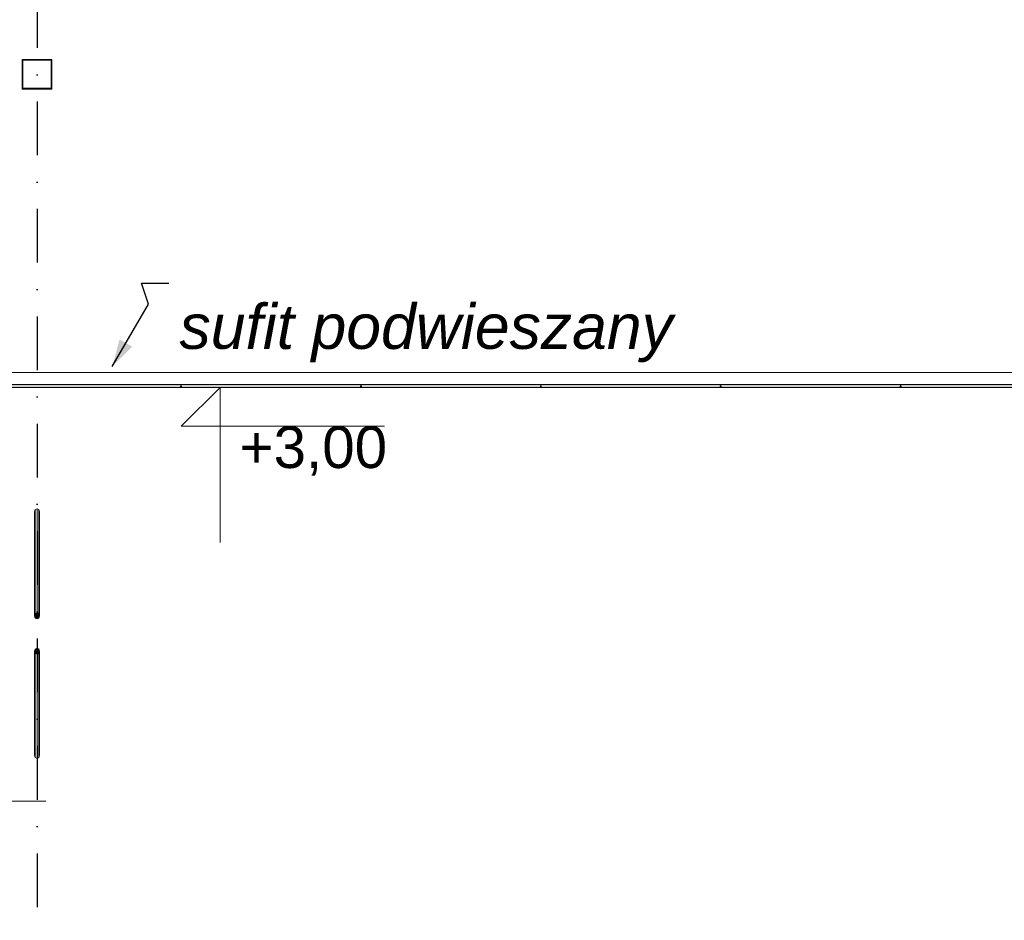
# Model space of a CAD drawing. Header units: millimetres. Extents: x -12989 to 402831, y -50461 to 30884.
# Tile 20 of 175: x 362289 to 365589, y -44747 to -41727. Entities that reach past the tile are written whole.
import ezdxf
from ezdxf.enums import TextEntityAlignment as Align

# ---------------------------------------------------------------- set-up
doc = ezdxf.new("R2010")
doc.units = ezdxf.units.MM
doc.header["$MEASUREMENT"] = 0
doc.linetypes.add('Kropki i Kreski', pattern=[360, 180, -90, 0, -90])
doc.linetypes.add('Wipeout_Contour', pattern=[1000, 0, -1000])
for name, color, linetype in [('04-ŚCIANY DZIAŁOWE', 7, 'Continuous'), ('A_OZN_ODNOSNIKI', 7, 'Continuous'), ('A_WN_SUFITY', 7, 'Continuous'), ('AS_Belki.Import IFC', 7, 'Continuous'), ('Nowe_04-ŚCIANY DZIAŁOWE', 7, 'Continuous'), ('Nowe_A_WYM', 7, 'Continuous'), ('Nowe_Warstwa IFC.Import IFC', 7, 'Continuous')]:
    doc.layers.add(name, color=color, linetype=linetype)
for name, color, linetype, lineweight in [('A_OZN_ODNOSNIKI_Nr_pióra__6', 7, 'Continuous', 13), ('A_OZN_ODNOSNIKI_Nr_pióra__85', 7, 'Continuous', 13), ('A_WN_SUFITY_Nr_pióra__2', 7, 'Continuous', 13), ('A_WN_SUFITY_Nr_pióra__49', 7, 'Continuous', 15), ('AS_Belki.Import IFC_Nr_pióra__1', 7, 'Continuous', 13), ('AS_Belki.Import IFC_Nr_pióra__90', 7, 'Continuous', 13), ('Nowe_A_OZN_ODNOSNIKI_Nr_pióra__6', 7, 'Continuous', 13), ('Nowe_A_OZN_ODNOSNIKI_Nr_pióra__85', 7, 'Continuous', 13), ('Nowe_A_WYM_Nr_pióra__1', 7, 'Continuous', 13), ('Nowe_A_WYM_Nr_pióra__45', 7, 'Continuous', 15), ('Nowe_A_WYM_Nr_pióra__85', 7, 'Continuous', 13), ('Nowe_Warstwa IFC.Import IFC_Nr_pióra__1', 7, 'Continuous', 13), ('Nowe_Warstwa IFC.Import IFC_Nr_pióra__25', 7, 'Continuous', 25)]:
    doc.layers.add(name, color=color, linetype=linetype, lineweight=lineweight)
doc.styles.add('STYL_AUTOMATYCZNY_1', font='arial.ttf')
doc.styles.add('STYL_AUTOMATYCZNY_4', font='arial.ttf')
doc.styles.add('STYL_AUTOMATYCZNY_6', font='arial.ttf')
doc.styles.add('STYL_AUTOMATYCZNY_8', font='arial.ttf')
doc.dimstyles.new('STYL_AUTOMATYCZNY__3', dxfattribs={"dimtxt": 0.18, "dimasz": 91.2, "dimexe": 0.18, "dimexo": 0.0625, "dimgap": 0, "dimtad": 0, "dimtih": 1, "dimtoh": 1, "dimdec": 4, "dimzin": 0, "dimdsep": 46, "dimcen": 0.09, "dimadec": 0, "dimazin": 0, "dimtfac": 1, "dimtdec": 4, "dimtmove": 0, "dimatfit": 3, "dimldrblk": 'ARROWHEAD_5', "dimfxl": 0, "dimtolj": 1, "dimtzin": 0, "dimarcsym": 0})

# ---------------------------------------------------------------- blocks, each defined once
blk = doc.blocks.new('ElemPrzekroju_18_1', base_point=(362576.7, -45960.6))
at = {"color": 254, "linetype": 'Wipeout_Contour', "lineweight": 0, "ltscale": 1459051.265601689}
blk.add_wipeout([(362300.1, -41957.6), (362394.1, -41957.6), (362394.1, -41863.6), (362300.1, -41863.6)], dxfattribs=at).dxf.layer = 'Nowe_04-ŚCIANY DZIAŁOWE'
at = {"color": 254, "linetype": 'Wipeout_Contour', "lineweight": 0, "ltscale": 7349630.424440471}
blk.add_wipeout([(363490.2, -42960.6), (363490.2, -45960.6), (366242.5, -45960.6), (366242.5, -42960.6), (365846.2, -42960.6), (365846.2, -42955.6), (365843.2, -42955.6), (365843.2, -42960.6), (365243.2, -42960.6), (365243.2, -42955.6), (365240.2, -42955.6), (365240.2, -42960.6), (364640.2, -42960.6), (364640.2, -42955.6), (364637.2, -42955.6), (364637.2, -42960.6), (364037.2, -42960.6), (364037.2, -42955.6), (364034.2, -42955.6), (364034.2, -42960.6)], dxfattribs=at).dxf.layer = 'Nowe_04-ŚCIANY DZIAŁOWE'
blk = doc.blocks.new('ElemPrzekroju_19_1', base_point=(362576.7, -45960.6))
at = {"color": 254, "linetype": 'Wipeout_Contour', "lineweight": 0, "ltscale": 1828937.360777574}
blk.add_wipeout([(363340.2, -42950.6), (363434.2, -42950.6), (363490.2, -42950.6), (363490.2, -39378.9), (363340.2, -39378.9)], dxfattribs=at).dxf.layer = '04-ŚCIANY DZIAŁOWE'
at = {"color": 254, "linetype": 'Wipeout_Contour', "lineweight": 0, "ltscale": 2928361.767676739}
blk.add_wipeout([(363340.2, -45960.6), (363490.2, -45960.6), (363490.2, -42960.6), (363434.2, -42960.6), (363434.2, -42955.6), (363431.2, -42955.6), (363431.2, -42960.6), (363340.2, -42960.6)], dxfattribs=at).dxf.layer = '04-ŚCIANY DZIAŁOWE'
blk = doc.blocks.new('ElemPrzekroju_27_1', base_point=(362576.7, -45960.6))
at = {"color": 254, "linetype": 'Wipeout_Contour', "lineweight": 0, "ltscale": 1467023.915540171}
blk.add_wipeout([(362226.7, -42910.6), (362226.7, -42950.6), (366242.5, -42950.6), (366242.5, -42910.6)], dxfattribs=at).dxf.layer = 'A_WN_SUFITY'
at = {"color": 254, "linetype": 'Wipeout_Contour', "lineweight": 0, "ltscale": 1461455.841607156}
blk.add_wipeout([(362831.2, -42955.6), (362828.2, -42955.6), (362828.2, -42960.6), (362831.2, -42960.6)], dxfattribs=at).dxf.layer = 'A_WN_SUFITY'
at = {"color": 254, "linetype": 'Wipeout_Contour', "lineweight": 0, "ltscale": 1463851.139111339}
blk.add_wipeout([(363431.2, -42955.6), (363431.2, -42960.6), (363434.2, -42960.6), (363434.2, -42955.6)], dxfattribs=at).dxf.layer = 'A_WN_SUFITY'
at = {"color": 254, "linetype": 'Wipeout_Contour', "lineweight": 0, "ltscale": 1466246.491376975}
blk.add_wipeout([(364037.2, -42955.6), (364034.2, -42955.6), (364034.2, -42960.6), (364037.2, -42960.6)], dxfattribs=at).dxf.layer = 'A_WN_SUFITY'
at = {"color": 254, "linetype": 'Wipeout_Contour', "lineweight": 0, "ltscale": 1468641.898136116}
blk.add_wipeout([(364640.2, -42955.6), (364637.2, -42955.6), (364637.2, -42960.6), (364640.2, -42960.6)], dxfattribs=at).dxf.layer = 'A_WN_SUFITY'
at = {"color": 254, "linetype": 'Wipeout_Contour', "lineweight": 0, "ltscale": 1471037.359241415}
blk.add_wipeout([(365240.2, -42955.6), (365240.2, -42960.6), (365243.2, -42960.6), (365243.2, -42955.6)], dxfattribs=at).dxf.layer = 'A_WN_SUFITY'
at = {"color": 254, "linetype": 'Wipeout_Contour', "lineweight": 0, "ltscale": 1467023.915547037}
blk.add_wipeout([(366242.5, -42910.6), (362226.7, -42910.6), (362226.7, -42950.6), (366242.5, -42950.6)], dxfattribs=at).dxf.layer = 'A_WN_SUFITY'
at = {"layer": 'A_WN_SUFITY_Nr_pióra__49', "color": 7, "linetype": 'Continuous', "lineweight": 15}
blk.add_line((366242.5, -42910.6), (362226.7, -42910.6), dxfattribs=at)
at = {"color": 254, "linetype": 'Wipeout_Contour', "lineweight": 0, "ltscale": 1461455.841607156}
blk.add_wipeout([(362831.2, -42955.6), (362828.2, -42955.6), (362828.2, -42960.6), (362831.2, -42960.6)], dxfattribs=at).dxf.layer = 'A_WN_SUFITY'
at = {"color": 254, "linetype": 'Wipeout_Contour', "lineweight": 0, "ltscale": 1463851.139111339}
blk.add_wipeout([(363434.2, -42955.6), (363431.2, -42955.6), (363431.2, -42960.6), (363434.2, -42960.6)], dxfattribs=at).dxf.layer = 'A_WN_SUFITY'
at = {"color": 254, "linetype": 'Wipeout_Contour', "lineweight": 0, "ltscale": 1466246.491376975}
blk.add_wipeout([(364034.2, -42955.6), (364034.2, -42960.6), (364037.2, -42960.6), (364037.2, -42955.6)], dxfattribs=at).dxf.layer = 'A_WN_SUFITY'
at = {"color": 254, "linetype": 'Wipeout_Contour', "lineweight": 0, "ltscale": 1468641.898136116}
blk.add_wipeout([(364637.2, -42955.6), (364637.2, -42960.6), (364640.2, -42960.6), (364640.2, -42955.6)], dxfattribs=at).dxf.layer = 'A_WN_SUFITY'
at = {"color": 254, "linetype": 'Wipeout_Contour', "lineweight": 0, "ltscale": 1471037.359241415}
blk.add_wipeout([(365243.2, -42955.6), (365240.2, -42955.6), (365240.2, -42960.6), (365243.2, -42960.6)], dxfattribs=at).dxf.layer = 'A_WN_SUFITY'
at = {"layer": 'A_WN_SUFITY_Nr_pióra__49', "color": 7, "linetype": 'Continuous', "lineweight": 15}
for p, q in [((362828.2, -42960.6), (362228.2, -42960.6)), ((362831.2, -42960.6), (362828.2, -42960.6)), ((363431.2, -42960.6), (362831.2, -42960.6)), ((363434.2, -42960.6), (363431.2, -42960.6)), ((364034.2, -42960.6), (363434.2, -42960.6)), ((364037.2, -42960.6), (364034.2, -42960.6)), ((364637.2, -42960.6), (364037.2, -42960.6)), ((364640.2, -42960.6), (364637.2, -42960.6)), ((365240.2, -42960.6), (364640.2, -42960.6)), ((365243.2, -42960.6), (365240.2, -42960.6)), ((365843.2, -42960.6), (365243.2, -42960.6))]:
    blk.add_line(p, q, dxfattribs=at)
blk = doc.blocks.new('ElemPrzekroju_29_1', base_point=(362576.7, -45960.6))
at = {"layer": 'A_WN_SUFITY', "linetype": 'Continuous', "lineweight": 0, "true_color": 0x000000}
for points in [[(362828.2, -42960.6), (362828.2, -42950.6), (362228.2, -42950.6), (362228.2, -42960.6)], [(362828.2, -42955.6), (362829.7, -42955.6), (362829.7, -42950.6), (362828.2, -42950.6)], [(362831.2, -42955.6), (362831.2, -42950.6), (362829.7, -42950.6), (362829.7, -42955.6)], [(362831.2, -42950.6), (362831.2, -42960.6), (363431.2, -42960.6), (363431.2, -42950.6)], [(363431.2, -42955.6), (363432.7, -42955.6), (363432.7, -42950.6), (363431.2, -42950.6)], [(363434.2, -42955.6), (363434.2, -42950.6), (363432.7, -42950.6), (363432.7, -42955.6)], [(364034.2, -42960.6), (364034.2, -42950.6), (363434.2, -42950.6), (363434.2, -42960.6)], [(364034.2, -42955.6), (364035.7, -42955.6), (364035.7, -42950.6), (364034.2, -42950.6)], [(364037.2, -42955.6), (364037.2, -42950.6), (364035.7, -42950.6), (364035.7, -42955.6)], [(364637.2, -42960.6), (364637.2, -42950.6), (364037.2, -42950.6), (364037.2, -42960.6)], [(364637.2, -42955.6), (364638.7, -42955.6), (364638.7, -42950.6), (364637.2, -42950.6)], [(364640.2, -42955.6), (364640.2, -42950.6), (364638.7, -42950.6), (364638.7, -42955.6)], [(365240.2, -42960.6), (365240.2, -42950.6), (364640.2, -42950.6), (364640.2, -42960.6)], [(365240.2, -42955.6), (365241.7, -42955.6), (365241.7, -42950.6), (365240.2, -42950.6)], [(365243.2, -42955.6), (365243.2, -42950.6), (365241.7, -42950.6), (365241.7, -42955.6)], [(365843.2, -42960.6), (365843.2, -42950.6), (365243.2, -42950.6), (365243.2, -42960.6)]]:
    blk.add_hatch(color=18, dxfattribs=at).paths.add_polyline_path(points)
at = {"layer": 'A_WN_SUFITY_Nr_pióra__2', "color": 7, "linetype": 'Continuous', "lineweight": 13}
for p, q in [((362828.2, -42955.6), (362828.2, -42960.6)), ((362831.2, -42955.6), (362831.2, -42960.6)), ((363431.2, -42955.6), (363431.2, -42960.6)), ((363434.2, -42955.6), (363434.2, -42960.6)), ((364034.2, -42955.6), (364034.2, -42960.6)), ((364037.2, -42955.6), (364037.2, -42960.6)), ((364637.2, -42955.6), (364637.2, -42960.6)), ((364640.2, -42955.6), (364640.2, -42960.6)), ((365240.2, -42955.6), (365240.2, -42960.6)), ((365243.2, -42955.6), (365243.2, -42960.6))]:
    blk.add_line(p, q, dxfattribs=at)
at = {"layer": 'A_WN_SUFITY_Nr_pióra__2', "color": 7, "linetype": 'Continuous', "lineweight": 13, "flags": 128}
for points in [[(366242.5, -42950.6), (365846.2, -42950.6), (365844.7, -42950.6), (365843.2, -42950.6), (365243.2, -42950.6), (365241.7, -42950.6), (365240.2, -42950.6), (364640.2, -42950.6), (364638.7, -42950.6), (364637.2, -42950.6), (364037.2, -42950.6), (364035.7, -42950.6), (364034.2, -42950.6), (363434.2, -42950.6), (363432.7, -42950.6), (363431.2, -42950.6), (362831.2, -42950.6), (362829.7, -42950.6), (362828.2, -42950.6), (362228.2, -42950.6), (362226.7, -42950.6)], [(362831.2, -42955.6), (362829.7, -42955.6), (362828.2, -42955.6)], [(363434.2, -42955.6), (363432.7, -42955.6), (363431.2, -42955.6)], [(364037.2, -42955.6), (364035.7, -42955.6), (364034.2, -42955.6)], [(364640.2, -42955.6), (364638.7, -42955.6), (364637.2, -42955.6)], [(365243.2, -42955.6), (365241.7, -42955.6), (365240.2, -42955.6)]]:
    blk.add_lwpolyline(points, dxfattribs=at)
blk = doc.blocks.new('ElemPrzekroju_216_1', base_point=(362576.7, -45960.6))
at = {"layer": 'AS_Belki.Import IFC', "linetype": 'Continuous', "lineweight": 0, "true_color": 0x000000}
h = blk.add_hatch(color=18, dxfattribs=at)
h.paths.add_polyline_path([(362297.1, -41960.6), (362397.1, -41960.6), (362397.1, -41860.6), (362297.1, -41860.6)])
h.paths.add_polyline_path([(362394.1, -41863.6), (362394.1, -41957.6), (362300.1, -41957.6), (362300.1, -41863.6)], flags=0)
at = {"layer": 'AS_Belki.Import IFC_Nr_pióra__1', "color": 7, "linetype": 'Continuous', "lineweight": 13}
for p, q in [((362297.1, -41860.6), (362297.1, -41960.6)), ((362397.1, -41860.6), (362297.1, -41860.6)), ((362300.1, -41863.6), (362300.1, -41957.6)), ((362394.1, -41863.6), (362300.1, -41863.6)), ((362394.1, -41863.6), (362394.1, -41957.6)), ((362397.1, -41860.6), (362397.1, -41960.6)), ((362397.1, -41960.6), (362297.1, -41960.6)), ((362394.1, -41957.6), (362300.1, -41957.6))]:
    blk.add_line(p, q, dxfattribs=at)
blk = doc.blocks.new('ElemPrzekroju_233_1', base_point=(362576.7, -45960.6))
at = {"color": 254, "linetype": 'Wipeout_Contour', "lineweight": 0, "ltscale": 1459845.707991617}
blk.add_wipeout([(362355.1, -43726.5), (362355.1, -43377.3), (362352.7, -43370.1), (362352.7, -43719.3)], dxfattribs=at).dxf.layer = 'AS_Belki.Import IFC'
at = {"color": 254, "linetype": 'Wipeout_Contour', "lineweight": 0, "ltscale": 1459804.920214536}
blk.add_wipeout([(362347.1, -43716.3), (362347.1, -43367.1), (362341.4, -43370.1), (362341.4, -43719.3)], dxfattribs=at).dxf.layer = 'AS_Belki.Import IFC'
at = {"color": 254, "linetype": 'Wipeout_Contour', "lineweight": 0, "ltscale": 1459827.385987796}
blk.add_wipeout([(362352.7, -43719.3), (362352.7, -43370.1), (362347.1, -43367.1), (362347.1, -43716.3)], dxfattribs=at).dxf.layer = 'AS_Belki.Import IFC'
at = {"color": 254, "linetype": 'Wipeout_Contour', "lineweight": 0, "ltscale": 1459791.470892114}
blk.add_wipeout([(362341.4, -43719.3), (362341.4, -43370.1), (362339.1, -43377.3), (362339.1, -43726.5)], dxfattribs=at).dxf.layer = 'AS_Belki.Import IFC'
at = {"layer": 'AS_Belki.Import IFC', "linetype": 'Continuous', "lineweight": 0, "true_color": 0x000000}
blk.add_hatch(color=18, dxfattribs=at).paths.add_polyline_path([(362352.7, -43733.7), (362355.1, -43726.5), (362352.7, -43719.3), (362347.1, -43716.3), (362341.4, -43719.3), (362339.1, -43726.5), (362341.4, -43733.7), (362347.1, -43736.7)])
at = {"layer": 'AS_Belki.Import IFC_Nr_pióra__1', "color": 7, "linetype": 'Continuous', "lineweight": 13}
for p, q in [((362341.4, -43719.3), (362339.1, -43726.5)), ((362339.1, -43726.5), (362341.4, -43733.7)), ((362347.1, -43716.3), (362341.4, -43719.3)), ((362347.1, -43716.3), (362352.7, -43719.3)), ((362352.7, -43719.3), (362355.1, -43726.5)), ((362355.1, -43726.5), (362352.7, -43733.7)), ((362341.4, -43733.7), (362347.1, -43736.7)), ((362352.7, -43733.7), (362347.1, -43736.7))]:
    blk.add_line(p, q, dxfattribs=at)
at = {"layer": 'AS_Belki.Import IFC_Nr_pióra__90', "color": 7, "linetype": 'Continuous', "lineweight": 13}
for p, q in [((362341.4, -43370.1), (362339.1, -43377.3)), ((362339.1, -43377.3), (362339.1, -43726.5)), ((362347.1, -43367.1), (362341.4, -43370.1)), ((362341.4, -43370.1), (362341.4, -43719.3)), ((362352.7, -43370.1), (362347.1, -43367.1)), ((362347.1, -43367.1), (362347.1, -43716.3)), ((362355.1, -43377.3), (362352.7, -43370.1)), ((362352.7, -43370.1), (362352.7, -43719.3)), ((362355.1, -43377.3), (362355.1, -43726.5))]:
    blk.add_line(p, q, dxfattribs=at)
blk = doc.blocks.new('ElemPrzekroju_265_1', base_point=(362576.7, -45960.6))
at = {"color": 254, "linetype": 'Wipeout_Contour', "lineweight": 0, "ltscale": 1460073.462145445}
blk.add_wipeout([(362352.7, -44201.1), (362355.1, -44193.9), (362355.1, -43844.7), (362352.7, -43851.9)], dxfattribs=at).dxf.layer = 'AS_Belki.Import IFC'
at = {"color": 254, "linetype": 'Wipeout_Contour', "lineweight": 0, "ltscale": 1460060.041595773}
blk.add_wipeout([(362347.1, -44204.1), (362352.7, -44201.1), (362352.7, -43851.9), (362347.1, -43854.9)], dxfattribs=at).dxf.layer = 'AS_Belki.Import IFC'
at = {"color": 254, "linetype": 'Wipeout_Contour', "lineweight": 0, "ltscale": 1460037.579380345}
blk.add_wipeout([(362341.4, -44201.1), (362347.1, -44204.1), (362347.1, -43854.9), (362341.4, -43851.9)], dxfattribs=at).dxf.layer = 'AS_Belki.Import IFC'
at = {"color": 254, "linetype": 'Wipeout_Contour', "lineweight": 0, "ltscale": 1460019.233484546}
blk.add_wipeout([(362339.1, -44193.9), (362341.4, -44201.1), (362341.4, -43851.9), (362339.1, -43844.7)], dxfattribs=at).dxf.layer = 'AS_Belki.Import IFC'
at = {"layer": 'AS_Belki.Import IFC', "linetype": 'Continuous', "lineweight": 0, "true_color": 0x000000}
blk.add_hatch(color=18, dxfattribs=at).paths.add_polyline_path([(362352.7, -43837.5), (362347.1, -43834.5), (362341.4, -43837.5), (362339.1, -43844.7), (362341.4, -43851.9), (362347.1, -43854.9), (362352.7, -43851.9), (362355.1, -43844.7)])
at = {"layer": 'AS_Belki.Import IFC_Nr_pióra__1', "color": 7, "linetype": 'Continuous', "lineweight": 13}
for p, q in [((362341.4, -43837.5), (362339.1, -43844.7)), ((362339.1, -43844.7), (362341.4, -43851.9)), ((362347.1, -43834.5), (362341.4, -43837.5)), ((362341.4, -43851.9), (362347.1, -43854.9)), ((362347.1, -43834.5), (362352.7, -43837.5)), ((362352.7, -43851.9), (362347.1, -43854.9)), ((362352.7, -43837.5), (362355.1, -43844.7)), ((362355.1, -43844.7), (362352.7, -43851.9))]:
    blk.add_line(p, q, dxfattribs=at)
at = {"layer": 'AS_Belki.Import IFC_Nr_pióra__90', "color": 7, "linetype": 'Continuous', "lineweight": 13}
for p, q in [((362339.1, -44193.9), (362339.1, -43844.7)), ((362341.4, -44201.1), (362341.4, -43851.9)), ((362347.1, -44204.1), (362347.1, -43854.9)), ((362352.7, -44201.1), (362352.7, -43851.9)), ((362355.1, -44193.9), (362355.1, -43844.7)), ((362341.4, -44201.1), (362339.1, -44193.9)), ((362347.1, -44204.1), (362341.4, -44201.1)), ((362352.7, -44201.1), (362347.1, -44204.1)), ((362355.1, -44193.9), (362352.7, -44201.1))]:
    blk.add_line(p, q, dxfattribs=at)
blk = doc.blocks.new('Standardowy znacznik osi[4]_1', base_point=(362347.1, -35960.6))
at = {"layer": 'Nowe_Warstwa IFC.Import IFC_Nr_pióra__25', "color": 7, "linetype": 'Kropki i Kreski', "lineweight": 25}
blk.add_line((362347.1, -36960.6), (362347.1, -48960.6), dxfattribs=at)
at = {"layer": 'Nowe_Warstwa IFC.Import IFC_Nr_pióra__1', "color": 7, "lineweight": 13, "style": 'STYL_AUTOMATYCZNY_1'}
for tag, p in [('AC_MarkerText_1_0', (362347.1, -35623.1)), ('AC_MarkerText_1_1', (362347.1, -50123.1))]:
    blk.add_attdef(tag, text='', height=175, rotation=360, dxfattribs=at).set_placement(p, align=Align.TOP_CENTER)
blk = doc.blocks.new('Wymiary_11_1', base_point=(362960.8, -42960.6))
at = {"layer": 'Nowe_A_WYM_Nr_pióra__45', "color": 7, "linetype": 'Continuous', "lineweight": 15}
for p, q in [((362960.8, -42960.6), (362830.8, -43090.6)), ((362960.8, -42960.6), (362960.8, -43480.6)), ((362830.8, -43090.6), (362960.8, -43090.6)), ((362960.8, -43090.6), (363511.6, -43090.6))]:
    blk.add_line(p, q, dxfattribs=at)
at = {"layer": 'Nowe_A_WYM_Nr_pióra__85', "color": 7, "linetype": 'Continuous', "lineweight": 13}
for q in [(362863.3, -42960.6), (363058.3, -42960.6)]:
    blk.add_line((362960.8, -42960.6), q, dxfattribs=at)
at = {"layer": 'Nowe_A_WYM_Nr_pióra__1', "color": 7, "lineweight": 13, "insert": (363025.8, -43256.6), "char_height": 140, "attachment_point": 7, "style": 'STYL_AUTOMATYCZNY_4'}
blk.add_mtext('\\A1;{\\pql;\\fArial|b0|i0|c238|p0;\\W1.000000;+3,00}', dxfattribs=at)
blk = doc.blocks.new('Etykieta_1_1', base_point=(362076.7, -44347.9))
at = {"color": 254, "linetype": 'Wipeout_Contour', "lineweight": 0, "ltscale": 8744159.918429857}
blk.add_wipeout([(361776.7, -44636.6), (361776.7, -44059.2), (361776.7, -44059.2), (361769.4, -44031.7), (361749.2, -44011.6), (361721.7, -44004.2), (361721.7, -44004.2), (361539.7, -44004.2), (361539.7, -44004.2), (361512.2, -44011.6), (361492.1, -44031.7), (361484.7, -44059.2), (361484.7, -44059.2), (361484.7, -44636.6), (361484.7, -44636.6), (361492.1, -44664.1), (361512.2, -44684.3), (361539.7, -44691.6), (361539.7, -44691.6), (361721.7, -44691.6), (361721.7, -44691.6), (361749.2, -44684.3), (361769.4, -44664.1)], dxfattribs=at).dxf.layer = 'A_OZN_ODNOSNIKI'
at = {"layer": 'A_OZN_ODNOSNIKI_Nr_pióra__85', "color": 7, "linetype": 'Continuous', "lineweight": 13}
for p, q in [((361777.2, -44347.9), (361776.7, -44347.9)), ((362376.2, -44347.9), (361777.2, -44347.9))]:
    blk.add_line(p, q, dxfattribs=at)
at = {"layer": 'A_OZN_ODNOSNIKI_Nr_pióra__85', "color": 7, "linetype": 'Continuous', "lineweight": 13, "flags": 128}
blk.add_lwpolyline([(361776.7, -44636.6, -0.414214), (361721.7, -44691.6), (361539.7, -44691.6, -0.414214), (361484.7, -44636.6), (361484.7, -44059.2, -0.414214), (361539.7, -44004.2), (361721.7, -44004.2, -0.414214), (361776.7, -44059.2)], format="xyb", close=True, dxfattribs=at)
at = {"layer": 'A_OZN_ODNOSNIKI_Nr_pióra__6', "color": 7, "lineweight": 13, "insert": (361553, -44582.6), "char_height": 140, "attachment_point": 1, "rotation": 90, "style": 'STYL_AUTOMATYCZNY_6'}
blk.add_mtext('\\A1;{\\pql;\\pt0,6000;\\fArial|b1|i1|c238|p0;\\W1.000000;SZ-1\\fArial|b1|i1|c238|p0;\\W1.000000;\\A1{\\H.66x;\\S^  ;}\\fArial|b1|i1|c238|p0;\\W1.000000;\\fArial|b1|i1|c238|p0;\\W1.000000;\\A1{\\H.66x;\\S^  ;}\\fArial|b1|i1|c238|p0;\\W1.000000; \\fArial|b1|i1|c238|p0;\\W1.000000;\\fArial|b1|i1|c238|p0;\\W1.000000;\\fArial|b1|i1|c238|p0;\\W1.000000;\\fArial|b1|i1|c238|p0;\\W1.000000;\\fArial|b1|i1|c238|p0;\\W1.000000;\\fArial|b1|i1|c238|p0;\\W1.000000;\\fArial|b1|i1|c238|p0;\\W1.000000;\\fArial|b1|i1|c238|p0;\\W1.000000;\\fArial|b1|i1|c238|p0;\\W1.000000;\\fArial|b1|i1|c238|p0;\\W1.000000;\\fArial|b1|i1|c238|p0;\\W1.000000;\\fArial|b1|i1|c238|p0;\\W1.000000;\\fArial|b1|i1|c238|p0;\\W1.000000;\\fArial|b1|i1|c238|p0;\\W1.000000;\\fArial|b1|i1|c238|p0;\\W1.000000;\\fArial|b1|i1|c238|p0;\\W1.000000;\\fArial|b1|i1|c238|p0;\\W1.000000;\\fArial|b1|i1|c238|p0;\\W1.000000;\\fArial|b1|i1|c238|p0;\\W1.000000;\\fArial|b1|i1|c238|p0;\\W1.000000;\\fArial|b1|i1|c238|p0;\\W1.000000;\\fArial|b1|i1|c238|p0;\\W1.000000;\\fArial|b1|i1|c238|p0;\\W1.000000;\\fArial|b1|i1|c238|p0;\\W1.000000;\\fArial|b1|i1|c238|p0;\\W1.000000;\\fArial|b1|i1|c238|p0;\\W1.000000;\\fArial|b1|i1|c238|p0;\\W1.000000;\\fArial|b1|i1|c238|p0;\\W1.000000;\\fArial|b1|i1|c238|p0;\\W1.000000;\\fArial|b1|i1|c238|p0;\\W1.000000;\\fArial|b1|i1|c238|p0;\\W1.000000;\\fArial|b1|i1|c238|p0;\\W1.000000;\\fArial|b1|i1|c238|p0;\\W1.000000;\\fArial|b1|i1|c238|p0;\\W1.000000;\\fArial|b1|i1|c238|p0;\\W1.000000;\\fArial|b1|i1|c238|p0;\\W1.000000;\\fArial|b1|i1|c238|p0;\\W1.000000;\\fArial|b1|i1|c238|p0;\\W1.000000;\\fArial|b1|i1|c238|p0;\\W1.000000;\\fArial|b1|i1|c238|p0;\\W1.000000;\\fArial|b1|i1|c238|p0;\\W1.000000;\\fArial|b1|i1|c238|p0;\\W1.000000;\\fArial|b1|i1|c238|p0;\\W1.000000;}', dxfattribs=at)
blk = doc.blocks.new('ARROWHEAD_5')
at = {"linetype": 'Continuous', "lineweight": 0}
blk.add_hatch(color=0, dxfattribs=at).paths.add_polyline_path([(-1, 0.2679), (0, 0), (-1, -0.2679)])
at = {"color": 0, "linetype": 'Continuous', "lineweight": 0}
blk.add_line((0, 0), (-1, 0), dxfattribs=at)

msp = doc.modelspace()

# ---------------------------------------------------------------- block references
at = {"layer": 'Nowe_04-ŚCIANY DZIAŁOWE', "lineweight": 0}
msp.add_blockref('ElemPrzekroju_18_1', (362576.7, -45960.6), dxfattribs=at)

# ---------------------------------------------------------------- next in the draw order: block references
at = {"layer": '04-ŚCIANY DZIAŁOWE', "lineweight": 0}
msp.add_blockref('ElemPrzekroju_19_1', (362576.7, -45960.6), dxfattribs=at)
at = {"layer": 'AS_Belki.Import IFC', "lineweight": 0}
for name in ['ElemPrzekroju_216_1', 'ElemPrzekroju_233_1', 'ElemPrzekroju_265_1']:
    msp.add_blockref(name, (362576.7, -45960.6), dxfattribs=at)

# ---------------------------------------------------------------- next in the draw order: block references
at = {"layer": 'A_WN_SUFITY', "lineweight": 0}
msp.add_blockref('ElemPrzekroju_27_1', (362576.7, -45960.6), dxfattribs=at)

# ---------------------------------------------------------------- next in the draw order: texts
at = {"layer": 'Nowe_A_OZN_ODNOSNIKI_Nr_pióra__6', "color": 7, "linetype": 'Continuous', "lineweight": 13, "insert": (362824.7, -42681.2), "char_height": 150, "attachment_point": 1, "style": 'STYL_AUTOMATYCZNY_8'}
msp.add_mtext('\\A1;{\\pql;\\fArial|b0|i1|c238|p0;\\W1.000000;sufit podwieszany}', dxfattribs=at)

# ---------------------------------------------------------------- next in the draw order: wipeouts: each hides what was drawn before it
at = {"color": 7, "linetype": 'Wipeout_Contour', "lineweight": 13, "ltscale": 1830467.057264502}
msp.add_wipeout([(362788.7, -42646.9), (364854.9, -42646.9), (364854.9, -42339.2), (362788.7, -42339.2)], dxfattribs=at).dxf.layer = 'Nowe_A_OZN_ODNOSNIKI_Nr_pióra__6'

# ---------------------------------------------------------------- next in the draw order: block references
at = {"layer": 'A_WN_SUFITY', "lineweight": 0}
msp.add_blockref('ElemPrzekroju_29_1', (362576.7, -45960.6), dxfattribs=at)
at = {"layer": 'Nowe_A_WYM', "color": 7, "linetype": 'Continuous', "lineweight": 13}
msp.add_blockref('Wymiary_11_1', (362960.8, -42960.6), dxfattribs=at)
at = {"layer": 'Nowe_Warstwa IFC.Import IFC', "color": 7, "linetype": 'Continuous', "lineweight": 13}
msp.add_blockref('Standardowy znacznik osi[4]_1', (362347.1, -35960.6), dxfattribs=at)

# ---------------------------------------------------------------- next in the draw order: leaders
at = {"layer": 'Nowe_A_OZN_ODNOSNIKI_Nr_pióra__85', "color": 7, "linetype": 'Continuous', "lineweight": 13, "annotation_type": 0, "has_hookline": 1, "hookline_direction": 0, "text_width": 1656.9}
msp.add_leader([(362599.5, -42890.6), (362720.3, -42681.2), (362697.5, -42610.9), (362788.7, -42610.9)], dimstyle='STYL_AUTOMATYCZNY__3', dxfattribs=at)

# ---------------------------------------------------------------- next in the draw order: block references
at = {"layer": 'A_OZN_ODNOSNIKI', "color": 7, "linetype": 'Continuous', "lineweight": 13}
msp.add_blockref('Etykieta_1_1', (362076.7, -44347.9), dxfattribs=at)

doc.saveas('drawing.dxf')
